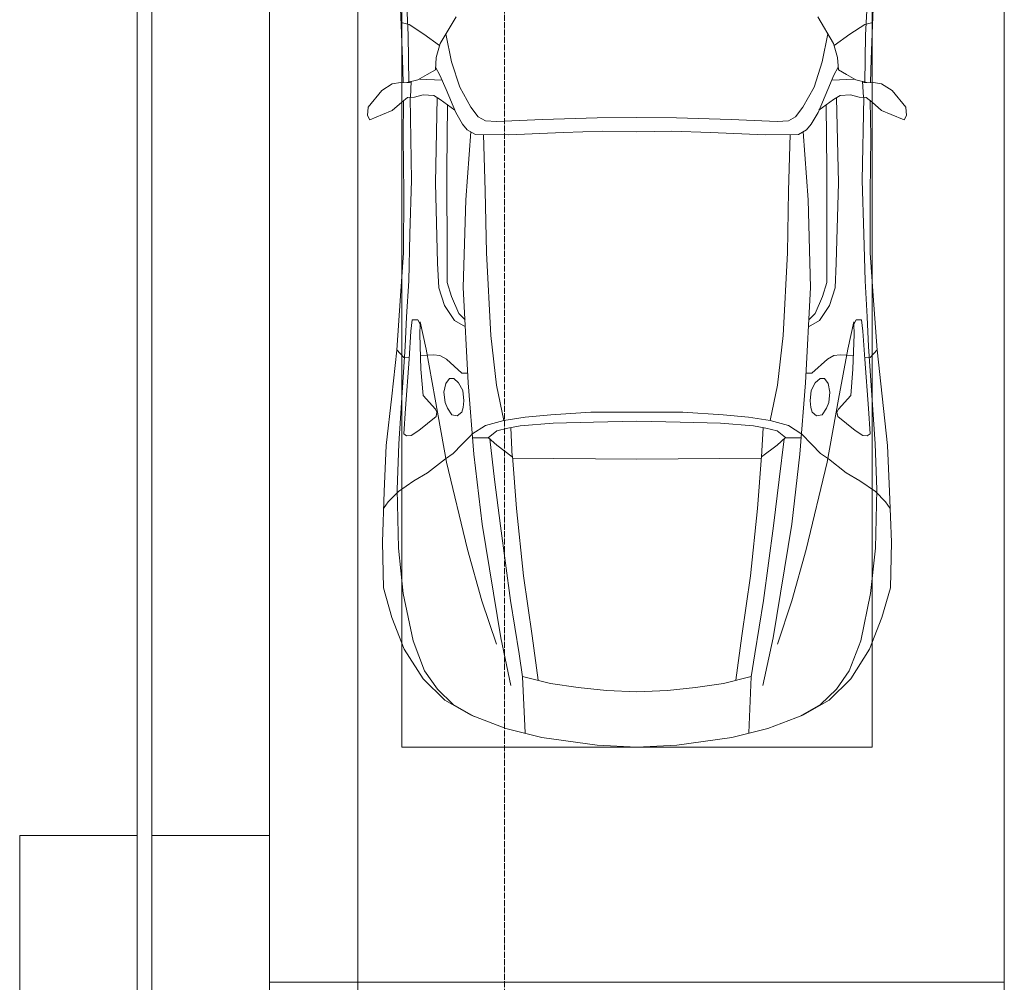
# Model space of a CAD drawing. Header units: millimetres. Extents: x -32229 to 170644, y -13689 to 125138.
# Tile 100 of 256: x 11685 to 15035, y 87650 to 90925. Entities that reach past the tile are written whole.
import ezdxf

# ---------------------------------------------------------------- set-up
doc = ezdxf.new("R2010")
doc.units = ezdxf.units.MM
doc.linetypes.add('ADSK_Линия сетки', pattern=[25, 20, -2.5, 0, -2.5])
for name, color, linetype, lineweight in [('A-DETL-GENF', 7, 'Continuous', 18), ('A-FLOR', 7, 'Continuous', 18), ('A-GENM', 7, 'Continuous', 18), ('C-PRKG', 7, 'Continuous', 18), ('S-COLS', 7, 'Continuous', 18), ('S-GRID', 7, 'Continuous', 9)]:
    doc.layers.add(name, color=color, linetype=linetype, lineweight=lineweight)

# ---------------------------------------------------------------- blocks, each defined once
blk = doc.blocks.new('АР_Машиноместо - 4900x2400_М__5300х2500_-V50--01 ЭО')
at = {"layer": 'A-DETL-GENF', "color": 254, "lineweight": 13, "true_color": 0xd4d4d4}
for p, q in [((462.8, -1889.5), (471.8, -2077.7)), ((2037.2, -1889.5), (2028.2, -2077.7)), ((471.8, -2077.7), (474.5, -2239.3)), ((2028.2, -2077.7), (2025.5, -2239.3)), ((483.3, -2571.4), (478, -2290)), ((570.6, -2291.4), (564.4, -2580.5)), ((1929.4, -2291.4), (1935.6, -2580.5)), ((2016.7, -2571.4), (2022, -2290)), ((728.4, -2415.7), (733.8, -2606.7)), ((1771.6, -2415.7), (1766.2, -2606.7)), ((477.8, -2754.7), (483.3, -2571.4)), ((2022.2, -2754.7), (2016.7, -2571.4)), ((564.4, -2580.5), (571.6, -2853.3)), ((733.8, -2606.7), (737.8, -2818.3)), ((1766.2, -2606.7), (1762.2, -2818.3)), ((1935.6, -2580.5), (1928.4, -2853.3)), ((473.9, -2913.7), (477.8, -2754.7)), ((2026.1, -2913.7), (2022.2, -2754.7)), ((737.8, -2818.3), (752.8, -3099)), ((1762.2, -2818.3), (1747.2, -3099)), ((571.6, -2853.3), (575.7, -2937.4)), ((1928.4, -2853.3), (1924.3, -2937.4)), ((466.3, -3036.3), (473.9, -2913.7)), ((2033.7, -3036.3), (2026.1, -2913.7)), ((575.7, -2937.4), (595.2, -2997.9)), ((1924.3, -2937.4), (1904.8, -2997.9)), ((595.2, -2997.9), (629, -3048.1)), ((1904.8, -2997.9), (1871, -3048.1)), ((462, -3136.6), (466.3, -3036.3)), ((629, -3048.1), (666.7, -3069.7)), ((1871, -3048.1), (1833.3, -3069.7)), ((2038, -3136.6), (2033.7, -3036.3)), ((512.5, -3053.2), (532.7, -3145.9)), ((1987.5, -3053.2), (1967.3, -3145.9)), ((752.8, -3099), (771.7, -3268.5)), ((1747.2, -3099), (1728.3, -3268.5)), ((439.5, -3468.5), (462, -3136.6)), ((532.7, -3145.9), (564, -3316.2)), ((1967.3, -3145.9), (1936, -3316.2)), ((2060.5, -3468.5), (2038, -3136.6)), ((771.7, -3268.5), (797.1, -3388.2)), ((1728.3, -3268.5), (1702.9, -3388.2)), ((564, -3316.2), (602.3, -3530.2)), ((1936, -3316.2), (1897.7, -3530.2)), ((870, -3377.1), (797.1, -3388.2)), ((957.1, -3368.9), (870, -3377.1)), ((1093.5, -3360.7), (957.1, -3368.9)), ((1250, -3360.7), (1093.5, -3360.7)), ((1250, -3360.7), (1406.5, -3360.7)), ((1406.5, -3360.7), (1542.9, -3368.9)), ((1542.9, -3368.9), (1630, -3377.1)), ((1630, -3377.1), (1702.9, -3388.2)), ((734.6, -3405.8), (688.5, -3435.5)), ((797.1, -3388.2), (734.6, -3405.8)), ((1702.9, -3388.2), (1765.4, -3405.8)), ((1765.4, -3405.8), (1811.5, -3435.5)), ((434.2, -3623.7), (439.5, -3468.5)), ((749.1, -3450.8), (765.5, -3589.1)), ((1750.9, -3450.8), (1734.5, -3589.1)), ((2065.8, -3623.7), (2060.5, -3468.5)), ((695.7, -3502.8), (723.2, -3741.5)), ((1804.3, -3502.8), (1776.8, -3741.5)), ((602.3, -3530.2), (673.6, -3827.1)), ((1897.7, -3530.2), (1826.4, -3827.1)), ((765.5, -3589.1), (785.7, -3746.6)), ((1734.5, -3589.1), (1714.3, -3746.6)), ((438.6, -3823.4), (434.2, -3623.7)), ((2061.4, -3823.4), (2065.8, -3623.7)), ((723.2, -3741.5), (786.9, -4128.3)), ((785.7, -3746.6), (819.4, -4000.8)), ((1714.3, -3746.6), (1680.6, -4000.8)), ((1776.8, -3741.5), (1713.1, -4128.3)), ((454.7, -3976.8), (438.6, -3823.4)), ((673.6, -3827.1), (722.7, -4001.8)), ((1826.4, -3827.1), (1777.3, -4001.8)), ((2045.3, -3976.8), (2061.4, -3823.4)), ((488.6, -4138.1), (454.7, -3976.8)), ((2011.4, -4138.1), (2045.3, -3976.8)), ((722.7, -4001.8), (771.7, -4149.8)), ((819.4, -4000.8), (849, -4182.8)), ((1680.6, -4000.8), (1651, -4182.8)), ((1777.3, -4001.8), (1728.3, -4149.8)), ((527.8, -4239.8), (488.6, -4138.1)), ((786.9, -4128.3), (821.1, -4289.8)), ((1713.1, -4128.3), (1678.9, -4289.8)), ((1972.2, -4239.8), (2011.4, -4138.1)), ((849, -4182.8), (861.2, -4260.3)), ((1651, -4182.8), (1638.8, -4260.3)), ((571.5, -4303.1), (527.8, -4239.8)), ((1928.5, -4303.1), (1972.2, -4239.8)), ((625, -4354.8), (571.5, -4303.1)), ((1875, -4354.8), (1928.5, -4303.1)), ((696.3, -4395.8), (625, -4354.8)), ((1803.7, -4395.8), (1875, -4354.8))]:
    blk.add_line(p, q, dxfattribs=at)
at = {"layer": 'A-DETL-GENF', "color": 253, "lineweight": 13, "true_color": 0xaaaaaa}
for p, q in [((444.9, -1956.8), (453, -2159.1)), ((2055.1, -1956.8), (2047, -2159.1)), ((475.1, -2041), (447.5, -2034.4)), ((525.5, -2074.6), (475.1, -2041)), ((634.6, -2015), (580.7, -2105.7)), ((1865.4, -2015), (1919.3, -2105.7)), ((1974.5, -2074.6), (2024.9, -2041)), ((2024.9, -2041), (2052.5, -2034.4)), ((578.8, -2112.6), (525.5, -2074.6)), ((619.7, -2168.6), (600.3, -2072.7)), ((1880.3, -2168.6), (1899.7, -2072.7)), ((1921.2, -2112.6), (1974.5, -2074.6)), ((580.7, -2105.7), (567.1, -2153.8)), ((1919.3, -2105.7), (1932.9, -2153.8)), ((453, -2159.1), (455, -2238.9)), ((567.1, -2153.8), (564.3, -2195.4)), ((647.3, -2254.2), (619.7, -2168.6)), ((1852.7, -2254.2), (1880.3, -2168.6)), ((1932.9, -2153.8), (1935.7, -2195.4)), ((2047, -2159.1), (2045, -2238.9)), ((564.3, -2195.4), (536.7, -2211.8)), ((579.9, -2213.8), (564.9, -2186.5)), ((1920.1, -2213.8), (1935.1, -2186.5)), ((1935.7, -2195.4), (1963.3, -2211.8)), ((381.7, -2266.4), (417.4, -2243.4)), ((417.4, -2243.4), (445.1, -2238.7)), ((445.1, -2238.7), (481.8, -2239.5)), ((505.1, -2230), (467.5, -2239.2)), ((482, -2235.6), (479.1, -2288.7)), ((536.7, -2211.8), (505.1, -2230)), ((586.6, -2231.3), (510.1, -2227.1)), ((600.8, -2263), (579.9, -2213.8)), ((1899.2, -2263), (1920.1, -2213.8)), ((1913.4, -2231.3), (1989.9, -2227.1)), ((1963.3, -2211.8), (1994.9, -2230)), ((1994.9, -2230), (2032.5, -2239.2)), ((2018, -2235.6), (2020.9, -2288.7)), ((2054.9, -2238.7), (2018.2, -2239.5)), ((2082.6, -2243.4), (2054.9, -2238.7)), ((2118.3, -2266.4), (2082.6, -2243.4)), ((335.2, -2322.3), (381.7, -2266.4)), ((633.8, -2340.5), (600.8, -2263)), ((685.1, -2322.3), (647.3, -2254.2)), ((1814.9, -2322.3), (1852.7, -2254.2)), ((1866.2, -2340.5), (1899.2, -2263)), ((2164.8, -2322.3), (2118.3, -2266.4)), ((449.8, -2306.1), (417.4, -2333.8)), ((470, -2290), (449.8, -2306.1)), ((454.5, -2423.6), (456, -2301.1)), ((493.6, -2288.6), (470, -2290)), ((523.3, -2281.2), (493.6, -2288.6)), ((559, -2282.6), (523.3, -2281.2)), ((580.6, -2296), (559, -2282.6)), ((630.6, -2332.9), (580.6, -2296)), ((1869.4, -2332.9), (1919.4, -2296)), ((1919.4, -2296), (1941, -2282.6)), ((1941, -2282.6), (1976.7, -2281.2)), ((1976.7, -2281.2), (2006.4, -2288.6)), ((2006.4, -2288.6), (2030, -2290)), ((2030, -2290), (2050.2, -2306.1)), ((2045.5, -2423.6), (2044, -2301.1)), ((2050.2, -2306.1), (2082.6, -2333.8)), ((333.1, -2350.6), (335.2, -2322.3)), ((417.4, -2333.8), (384.4, -2347.9)), ((603.5, -2534.3), (606.1, -2314.9)), ((656.7, -2380.3), (633.8, -2340.5)), ((710, -2355.4), (685.1, -2322.3)), ((1790, -2355.4), (1814.9, -2322.3)), ((1843.3, -2380.3), (1866.2, -2340.5)), ((1896.5, -2534.3), (1893.9, -2314.9)), ((2082.6, -2333.8), (2115.6, -2347.9)), ((2166.9, -2350.6), (2164.8, -2322.3)), ((341.2, -2366.2), (333.1, -2350.6)), ((384.4, -2347.9), (341.2, -2366.2)), ((734.3, -2368.8), (710, -2355.4)), ((772.7, -2371.5), (734.3, -2368.8)), ((929.1, -2364.1), (772.7, -2371.5)), ((1115.2, -2358.7), (929.1, -2364.1)), ((1250, -2357.8), (1115.2, -2358.7)), ((1250, -2357.8), (1384.8, -2358.7)), ((1384.8, -2358.7), (1570.9, -2364.1)), ((1570.9, -2364.1), (1727.3, -2371.5)), ((1727.3, -2371.5), (1765.7, -2368.8)), ((1765.7, -2368.8), (1790, -2355.4)), ((2115.6, -2347.9), (2158.8, -2366.2)), ((2158.8, -2366.2), (2166.9, -2350.6)), ((672.8, -2399.7), (656.7, -2380.3)), ((684.8, -2406.5), (667.8, -2638.3)), ((700.6, -2415.4), (672.8, -2399.7)), ((999.2, -2409.3), (813.8, -2416.7)), ((1132.7, -2404.6), (999.2, -2409.3)), ((1250, -2406.6), (1132.7, -2404.6)), ((1250, -2406.6), (1367.3, -2404.6)), ((1367.3, -2404.6), (1500.8, -2409.3)), ((1500.8, -2409.3), (1686.2, -2416.7)), ((1799.4, -2415.4), (1827.2, -2399.7)), ((1815.2, -2406.5), (1832.2, -2638.3)), ((1827.2, -2399.7), (1843.3, -2380.3)), ((456.8, -2613.6), (454.5, -2423.6)), ((813.8, -2416.7), (700.6, -2415.4)), ((1686.2, -2416.7), (1799.4, -2415.4)), ((2043.2, -2613.6), (2045.5, -2423.6)), ((604.4, -2850.8), (603.5, -2534.3)), ((1895.6, -2850.8), (1896.5, -2534.3)), ((456.1, -2818.3), (456.8, -2613.6)), ((667.8, -2638.3), (659.3, -2936)), ((1832.2, -2638.3), (1840.7, -2936)), ((2043.9, -2818.3), (2043.2, -2613.6)), ((446, -2964.8), (456.1, -2818.3)), ((2054, -2964.8), (2043.9, -2818.3)), ((604.4, -2919.4), (604.4, -2850.8)), ((1895.6, -2919.4), (1895.6, -2850.8)), ((618.7, -2966.7), (604.4, -2919.4)), ((659.3, -2936), (676.4, -3260.1)), ((1840.7, -2936), (1823.6, -3260.1)), ((1881.3, -2966.7), (1895.6, -2919.4)), ((432.8, -3149.3), (446, -2964.8)), ((643.6, -3024.6), (618.7, -2966.7)), ((1856.4, -3024.6), (1881.3, -2966.7)), ((2067.2, -3149.3), (2054, -2964.8)), ((485.6, -3046.1), (480.8, -3085)), ((504.5, -3046.6), (485.6, -3046.1)), ((512.2, -3061.4), (504.5, -3046.6)), ((665.1, -3046.1), (643.6, -3024.6)), ((1834.9, -3046.1), (1856.4, -3024.6)), ((1987.8, -3061.4), (1995.5, -3046.6)), ((1995.5, -3046.6), (2014.4, -3046.1)), ((2014.4, -3046.1), (2019.2, -3085)), ((510.9, -3094.6), (512.2, -3061.4)), ((1989.1, -3094.6), (1987.8, -3061.4)), ((480.8, -3085), (474.8, -3179.9)), ((515.3, -3213.7), (510.9, -3094.6)), ((1984.7, -3213.7), (1989.1, -3094.6)), ((2019.2, -3085), (2025.2, -3179.9)), ((456.9, -3174.2), (432.9, -3148.3)), ((2043.1, -3174.2), (2067.1, -3148.3)), ((2084.3, -3305.9), (2067.1, -3148.3)), ((415.7, -3305.9), (432.8, -3149.3)), ((475.2, -3173.5), (456.9, -3174.2)), ((474.8, -3179.9), (462.2, -3347.3)), ((558.4, -3165.4), (513.6, -3168)), ((579.5, -3167.7), (558.4, -3165.4)), ((601.7, -3179.4), (579.5, -3167.7)), ((654.5, -3228.1), (601.7, -3179.4)), ((1845.5, -3228.1), (1898.3, -3179.4)), ((1898.3, -3179.4), (1920.5, -3167.7)), ((1920.5, -3167.7), (1941.6, -3165.4)), ((1941.6, -3165.4), (1986.4, -3168)), ((2024.8, -3173.5), (2043.1, -3174.2)), ((2025.2, -3179.9), (2037.8, -3347.3)), ((522.2, -3303.2), (515.3, -3213.7)), ((1977.8, -3303.2), (1984.7, -3213.7)), ((612.1, -3245.7), (599.8, -3262.3)), ((626.8, -3246.1), (612.1, -3245.7)), ((643.2, -3259.9), (626.8, -3246.1)), ((674.6, -3227.6), (654.5, -3228.1)), ((1825.4, -3227.6), (1845.5, -3228.1)), ((1856.8, -3259.9), (1873.2, -3246.1)), ((1873.2, -3246.1), (1887.9, -3245.7)), ((1887.9, -3245.7), (1900.2, -3262.3)), ((599.8, -3262.3), (593.6, -3292.5)), ((657.2, -3286.3), (643.2, -3259.9)), ((676.4, -3260.1), (695.7, -3502.8)), ((1823.6, -3260.1), (1804.3, -3502.8)), ((1842.8, -3286.3), (1856.8, -3259.9)), ((1900.2, -3262.3), (1906.4, -3292.5)), ((397.1, -3474.2), (415.7, -3305.9)), ((564.6, -3349.7), (522.2, -3303.2)), ((593.6, -3292.5), (597.1, -3327.4)), ((661.1, -3321.2), (657.2, -3286.3)), ((1838.9, -3321.2), (1842.8, -3286.3)), ((1906.4, -3292.5), (1902.9, -3327.4)), ((1935.4, -3349.7), (1977.8, -3303.2)), ((2102.9, -3474.2), (2084.3, -3305.9)), ((462.2, -3347.3), (456.6, -3434.5)), ((569.7, -3360.7), (564.6, -3349.7)), ((597.1, -3327.4), (605.2, -3346.8)), ((605.2, -3346.8), (620, -3369.3)), ((654.1, -3360.7), (658.7, -3344.5)), ((658.7, -3344.5), (661.1, -3321.2)), ((1841.3, -3344.5), (1838.9, -3321.2)), ((1845.9, -3360.7), (1841.3, -3344.5)), ((1894.8, -3346.8), (1880, -3369.3)), ((1902.9, -3327.4), (1894.8, -3346.8)), ((1930.3, -3360.7), (1935.4, -3349.7)), ((2037.8, -3347.3), (2043.4, -3434.5)), ((508, -3422.8), (566.8, -3375.1)), ((566.8, -3375.1), (569.7, -3360.7)), ((620, -3369.3), (638.7, -3372.5)), ((638.7, -3372.5), (654.1, -3360.7)), ((1861.3, -3372.5), (1845.9, -3360.7)), ((1880, -3369.3), (1861.3, -3372.5)), ((1933.2, -3375.1), (1930.3, -3360.7)), ((1992, -3422.8), (1933.2, -3375.1)), ((811.1, -3414.8), (773, -3424.2)), ((853.3, -3407.2), (811.1, -3414.8)), ((825.6, -3512.1), (821, -3413)), ((965.3, -3397.8), (853.3, -3407.2)), ((1102.5, -3394.3), (965.3, -3397.8)), ((1250, -3391.3), (1102.5, -3394.3)), ((1250, -3391.3), (1397.5, -3394.3)), ((1397.5, -3394.3), (1534.7, -3397.8)), ((1534.7, -3397.8), (1646.7, -3407.2)), ((1646.7, -3407.2), (1688.9, -3414.8)), ((1674.4, -3512.1), (1679, -3413)), ((1688.9, -3414.8), (1727, -3424.2)), ((456.6, -3434.5), (466.2, -3441.1)), ((466.2, -3441.1), (481.5, -3439.1)), ((481.5, -3439.1), (508, -3422.8)), ((690.2, -3433.7), (654.7, -3470.4)), ((744.1, -3447.2), (691.3, -3447.2)), ((773, -3424.2), (744.1, -3447.2)), ((744.3, -3447), (773.2, -3472.4)), ((1755.7, -3447), (1726.8, -3472.4)), ((1727, -3424.2), (1755.7, -3447)), ((1755.7, -3447.2), (1808.7, -3447.2)), ((1809.8, -3433.7), (1845.3, -3470.4)), ((2018.5, -3439.1), (1992, -3422.8)), ((2033.8, -3441.1), (2018.5, -3439.1)), ((2043.4, -3434.5), (2033.8, -3441.1)), ((390.2, -3630), (397.1, -3474.2)), ((654.7, -3470.4), (624.9, -3501.2)), ((773.2, -3472.4), (825.6, -3512.1)), ((1726.8, -3472.4), (1674.4, -3512.1)), ((1845.3, -3470.4), (1875.1, -3501.2)), ((2109.8, -3630), (2102.9, -3474.2)), ((624.9, -3501.2), (598.3, -3518.6)), ((840.1, -3687.8), (826.6, -3509.6)), ((1250, -3520.1), (827.2, -3517.2)), ((1250, -3520.1), (1672.8, -3517.2)), ((1659.9, -3687.8), (1673.4, -3509.6)), ((1875.1, -3501.2), (1901.7, -3518.6)), ((598.3, -3518.6), (537.9, -3567)), ((1901.7, -3518.6), (1962.1, -3567)), ((537.9, -3567), (491.4, -3594.2)), ((1962.1, -3567), (2008.6, -3594.2)), ((491.4, -3594.2), (438.6, -3629.8)), ((2008.6, -3594.2), (2061.4, -3629.8)), ((384, -3802.9), (390.2, -3630)), ((438.6, -3629.8), (403.8, -3665.5)), ((2061.4, -3629.8), (2096.2, -3665.5)), ((2116, -3802.9), (2109.8, -3630)), ((403.8, -3665.5), (388.1, -3688.4)), ((2096.2, -3665.5), (2111.9, -3688.4)), ((863.9, -3917.5), (840.1, -3687.8)), ((1636.1, -3917.5), (1659.9, -3687.8)), ((387.4, -3958.4), (384, -3802.9)), ((2112.6, -3958.4), (2116, -3802.9)), ((893.6, -4121.6), (863.9, -3917.5)), ((1606.4, -4121.6), (1636.1, -3917.5)), ((416.4, -4059.2), (387.4, -3958.4)), ((2083.6, -4059.2), (2112.6, -3958.4)), ((458.6, -4167), (416.4, -4059.2)), ((2041.4, -4167), (2083.6, -4059.2)), ((914, -4272.5), (893.6, -4121.6)), ((1586, -4272.5), (1606.4, -4121.6)), ((522.5, -4267.9), (458.6, -4167)), ((1977.5, -4267.9), (2041.4, -4167)), ((596.3, -4340.6), (522.5, -4267.9)), ((955.5, -4283.9), (861, -4259.4)), ((861.2, -4260.3), (869.3, -4451.1)), ((1050.4, -4297.3), (955.5, -4283.9)), ((1449.6, -4297.3), (1544.5, -4283.9)), ((1544.5, -4283.9), (1639, -4259.4)), ((1638.8, -4260.3), (1630.7, -4451.1)), ((1903.7, -4340.6), (1977.5, -4267.9)), ((1146, -4306.7), (1050.4, -4297.3)), ((1250, -4312), (1146, -4306.7)), ((1250, -4312), (1354, -4306.7)), ((1354, -4306.7), (1449.6, -4297.3)), ((686, -4391.6), (596.3, -4340.6)), ((1814, -4391.6), (1903.7, -4340.6)), ((804.4, -4436.7), (686, -4391.6)), ((1695.6, -4436.7), (1814, -4391.6)), ((927, -4466.6), (804.4, -4436.7)), ((1573, -4466.6), (1695.6, -4436.7)), ((1114.6, -4493), (927, -4466.6)), ((1385.4, -4493), (1573, -4466.6)), ((1250, -4500), (1114.6, -4493)), ((1250, -4500), (1385.4, -4493))]:
    blk.add_line(p, q, dxfattribs=at)
at = {"layer": 'C-PRKG', "color": 253, "lineweight": 13, "true_color": 0xaaaaaa}
for p, q in [((2500, 0), (2500, -5300)), ((450, -800), (450, -4500)), ((2050, -800), (2050, -4500)), ((0, -1200), (0, -4800)), ((450, -4500), (2050, -4500)), ((2500, -5300), (0, -5300))]:
    blk.add_line(p, q, dxfattribs=at)
blk = doc.blocks.new('АР_Машиноместо - 4900x2400_М__5300х2500_-V51--01 ЭО')
at = {"layer": 'C-PRKG', "color": 253, "lineweight": 13, "true_color": 0xaaaaaa}
for q in [(0, 0), (2500, -5300)]:
    blk.add_line((2500, 0), q, dxfattribs=at)
blk = doc.blocks.new('АР-Заполнение деф_ шва - Д_ш_-V108--01 ЭО')
at = {"layer": 'A-GENM', "color": 253, "lineweight": 13, "true_color": 0xaaaaaa}
for p, q in [((0, 25), (3600, 25)), ((0, -25), (3600, -25))]:
    blk.add_line(p, q, dxfattribs=at)
blk = doc.blocks.new('Наметкина 10_РД_АР_П_rvt-1--01 ЭО')
at = {"layer": 'A-FLOR', "color": 253, "lineweight": 13, "true_color": 0xaaaaaa}
for p, q in [((12835.3, 87050), (12835.3, 94150)), ((12085.3, 88150), (12085.3, 91750)), ((12135.3, 91750), (12135.3, 88150))]:
    blk.add_line(p, q, dxfattribs=at)
at = {"layer": 'S-COLS', "color": 253, "lineweight": 15, "true_color": 0xaaaaaa}
for p, q in [((11685.3, 88150), (11685.3, 85750)), ((12085.3, 88150), (11685.3, 88150)), ((12085.3, 85750), (12085.3, 88150)), ((12135.3, 88150), (12135.3, 85750)), ((12535.3, 88150), (12135.3, 88150)), ((12535.3, 87050), (12535.3, 88150))]:
    blk.add_line(p, q, dxfattribs=at)
at = {"layer": 'A-GENM', "color": 253, "lineweight": 13, "true_color": 0xaaaaaa, "rotation": 270}
blk.add_blockref('АР-Заполнение деф_ шва - Д_ш_-V108--01 ЭО', (12110.3, 91750), dxfattribs=at)
at = {"layer": 'C-PRKG', "color": 253, "lineweight": 13, "true_color": 0xaaaaaa}
for name, p in [('АР_Машиноместо - 4900x2400_М__5300х2500_-V50--01 ЭО', (12535.3, 92950)), ('АР_Машиноместо - 4900x2400_М__5300х2500_-V51--01 ЭО', (12535.3, 87650))]:
    blk.add_blockref(name, p, dxfattribs=at)

msp = doc.modelspace()

# ---------------------------------------------------------------- linework, layer by layer
at = {"layer": 'S-GRID', "color": 253, "linetype": 'ADSK_Линия сетки', "true_color": 0xaaaaaa}
msp.add_line((13335.3, -12088.9), (13335.3, 125138.4), dxfattribs=at)

# ---------------------------------------------------------------- block references
at = {"lineweight": 5}
msp.add_blockref('Наметкина 10_РД_АР_П_rvt-1--01 ЭО', (0, 0), dxfattribs=at)

doc.saveas('drawing.dxf')
